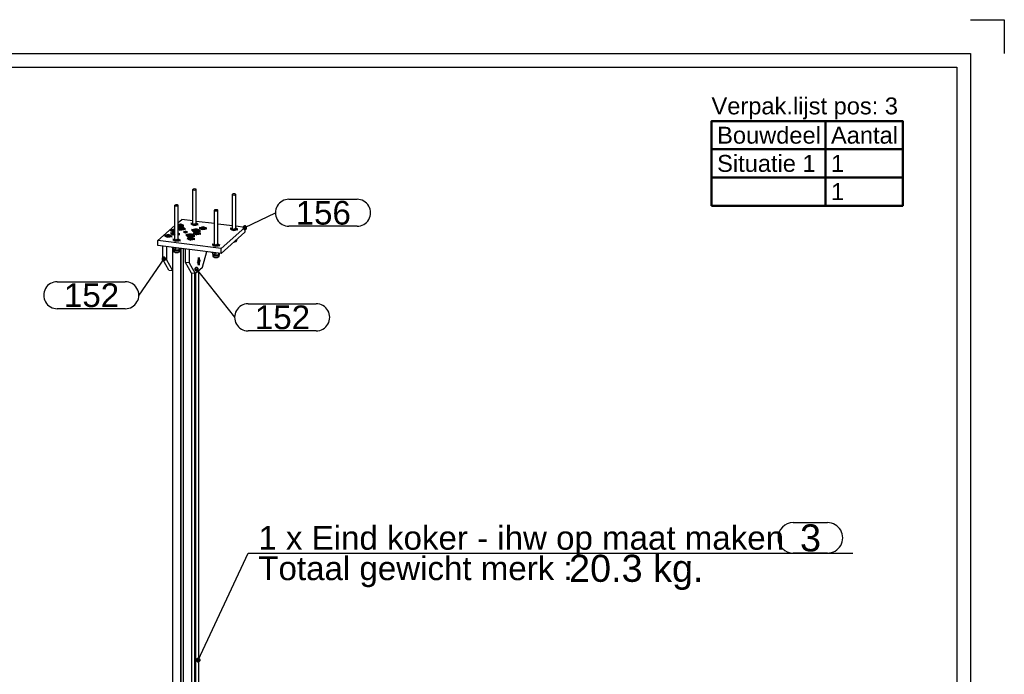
# Model space of a CAD drawing. Header units: millimetres. Extents: x -30 to 390, y -840 to -543.
# Tile 12 of 12: x 244 to 390, y -640 to -543. Entities that reach past the tile are written whole.
import ezdxf
from ezdxf.enums import TextEntityAlignment as Align

# ---------------------------------------------------------------- set-up
doc = ezdxf.new("R2010")
doc.units = ezdxf.units.MM
doc.linetypes.add('STRICHPUNKT2', pattern=[18.5, 10, -4, 0.5, -4])
doc.layers.get('0').update_dxf_attribs({"linetype": 'CONTINUOUS'})
for name, color, linetype in [('DIM49', 4, 'CONTINUOUS'), ('TXT_ALL', 7, 'CONTINUOUS'), ('TXT_DIM49', 2, 'CONTINUOUS'), ('TXT_YELLOW', 2, 'CONTINUOUS')]:
    doc.layers.add(name, color=color, linetype=linetype)
doc.layers.add('LE_ALL', color=7, linetype='CONTINUOUS', lineweight=50)
doc.styles.add('ARIAL', font='arial.ttf')

# ---------------------------------------------------------------- blocks, each defined once
blk = doc.blocks.new('VERPAK-P3_00006', base_point=(346.72, -570.58))
at = {"layer": 'LE_ALL', "color": 8}
for p, q in [((363.55, -558.08), (363.55, -570.58)), ((346.72, -562.25), (375, -562.25)), ((346.72, -566.41), (375, -566.41))]:
    blk.add_line(p, q, dxfattribs=at)
blk.add_lwpolyline([(346.72, -570.58), (375, -570.58), (375, -558.08), (346.72, -558.08)], close=True, dxfattribs=at)
at = {"layer": 'TXT_YELLOW', "style": 'ARIAL'}
blk.add_text('Verpak.lijst pos: 3', height=2.5, dxfattribs=at).set_placement((346.72, -557.08))
for s, p in [('Bouwdeel', (347.55, -560.16)), ('Aantal', (364.38, -560.16)), ('Situatie 1', (347.55, -564.33)), ('1', (364.38, -564.33)), ('1', (364.38, -568.5))]:
    blk.add_text(s, height=2.5, dxfattribs=at).set_placement(p, align=Align.MIDDLE_LEFT)
blk = doc.blocks.new('DINA3_00002', base_point=(383, -833.08))
for p, q in [((385, -548.08), (385, -835.08)), ((-23, -550.08), (383, -550.08)), ((383, -550.08), (383, -833.08))]:
    blk.add_line(p, q)
for points in [[(385, -543.08), (390, -543.08), (390, -548.08)], [(-25, -835.08), (-25, -548.08), (385, -548.08)]]:
    blk.add_lwpolyline(points)
blk.add_blockref('VERPAK-P3_00006', (346.72, -570.58))
blk = doc.blocks.new('_ZBL0004_00001')
blk.add_blockref('DINA3_00002', (383, -833.08))
blk = doc.blocks.new('SHAPE_00587', base_point=(270.85, -706.44))
at = {"layer": 'DIM49', "color": 3}
for p, q in [((276.73, -705.29), (286.79, -705.29)), ((271.11, -706.4), (270.59, -706.4)), ((270.64, -706.6), (271.05, -706.6)), ((270.96, -706.2), (270.74, -706.2)), ((270.85, -706.44), (274.73, -707.29)), ((286.79, -709.29), (276.73, -709.29))]:
    blk.add_line(p, q, dxfattribs=at)
blk.add_lwpolyline([(270.58, -706.45), (270.6, -706.52), (270.63, -706.58), (270.67, -706.63), (270.73, -706.67), (270.79, -706.7), (270.86, -706.7), (270.93, -706.69), (270.99, -706.66), (271.04, -706.62), (271.08, -706.56), (271.1, -706.5), (271.11, -706.43), (271.1, -706.36), (271.07, -706.3), (271.02, -706.24), (270.97, -706.21), (270.9, -706.18), (270.83, -706.18), (270.77, -706.19), (270.71, -706.22), (270.65, -706.26), (270.61, -706.32), (270.59, -706.38)], close=True, dxfattribs=at)
for centre, start_param, end_param in [((276.73, -707.29), 1.570796, 4.712389), ((286.79, -707.29), 4.712389, 7.853982)]:
    blk.add_ellipse(centre, major_axis=(2, 0), ratio=1, start_param=start_param, end_param=end_param, dxfattribs=at)
at = {"layer": 'TXT_ALL', "style": 'ARIAL'}
blk.add_text('100', height=3.5, dxfattribs=at).set_placement((277.73, -707.29), align=Align.MIDDLE_LEFT)
blk = doc.blocks.new('Profiel 60x60_00033', base_point=(268.64, -716.25))
for p, q in [((267.04, -576.74), (267.04, -716.9)), ((268.24, -576.88), (268.24, -717.05)), ((268.28, -576.88), (268.28, -717.02)), ((268.64, -576.93), (268.64, -717.1)), ((269.84, -580.55), (269.84, -717.25)), ((270.3, -580.6), (270.3, -716.85)), ((270.35, -580.61), (270.35, -716.71)), ((270.45, -580.58), (270.45, -716.72)), ((270.9, -580.18), (270.9, -716.32)), ((267.2, -716.92), (267.04, -716.9)), ((268.24, -717.05), (268.09, -717.03)), ((268.28, -717.02), (268.24, -717.05)), ((268.64, -716.91), (268.28, -716.86)), ((269.84, -717.25), (268.64, -717.1)), ((270.3, -716.85), (269.84, -717.25)), ((270.35, -716.64), (270.3, -716.63)), ((270.45, -716.72), (270.35, -716.71)), ((270.9, -716.32), (270.45, -716.72))]:
    blk.add_line(p, q)
for centre, start_param, end_param in [((268.63, -716.43), 3.141593, 5.520887), ((268.67, -716.4), 3.275624, 5.331132), ((268.63, -716.43), 2.333095, 3.141593)]:
    blk.add_ellipse(centre, major_axis=(0.132, -0.15), ratio=0.881917, start_param=start_param, end_param=end_param)
blk.add_blockref('SHAPE_00587', (270.85, -706.44))
blk = doc.blocks.new('_00035', base_point=(268.6, -716.46))
at = {"layer": 'LE_ALL', "color": 1, "linetype": 'STRICHPUNKT2'}
for q in [(268.63, -716.15), (268.63, -716.72)]:
    blk.add_line((268.63, -716.43), q, dxfattribs=at)
blk.add_lwpolyline([(268.6, -716.46), (268.63, -716.43), (268.35, -716.4)], dxfattribs=at)
blk = doc.blocks.new('_00034')
blk.add_blockref('_00035', (268.6, -716.46))
blk = doc.blocks.new('Profiel 60x60_00032')
for name, p in [('Profiel 60x60_00033', (268.64, -716.25)), ('_00034', (0, 0))]:
    blk.add_blockref(name, p)
blk = doc.blocks.new('SHAPE_00579', base_point=(277.74, -573.83))
at = {"layer": 'DIM49', "color": 3}
for p, q in [((284.25, -569.63), (294.32, -569.63)), ((277.74, -573.83), (282.25, -571.63)), ((278, -573.79), (277.48, -573.79)), ((277.94, -573.99), (277.53, -573.99)), ((277.85, -573.59), (277.63, -573.59)), ((294.32, -573.63), (284.25, -573.63))]:
    blk.add_line(p, q, dxfattribs=at)
blk.add_lwpolyline([(277.54, -574), (277.59, -574.05), (277.65, -574.08), (277.72, -574.09), (277.79, -574.09), (277.86, -574.07), (277.91, -574.03), (277.96, -573.98), (277.99, -573.91), (278, -573.85), (278, -573.78), (277.98, -573.71), (277.94, -573.66), (277.89, -573.61), (277.83, -573.58), (277.76, -573.57), (277.69, -573.57), (277.62, -573.59), (277.57, -573.63), (277.52, -573.68), (277.49, -573.74), (277.48, -573.81), (277.48, -573.88), (277.5, -573.94)], close=True, dxfattribs=at)
for centre, start_param, end_param in [((284.25, -571.63), 1.570796, 4.712389), ((294.32, -571.63), 4.712389, 7.853982)]:
    blk.add_ellipse(centre, major_axis=(2, 0), ratio=1, start_param=start_param, end_param=end_param, dxfattribs=at)
at = {"layer": 'TXT_ALL', "style": 'ARIAL'}
blk.add_text('156', height=3.5, dxfattribs=at).set_placement((285.25, -571.63), align=Align.MIDDLE_LEFT)
blk = doc.blocks.new('Brede Strip 15x200_00079', base_point=(273.24, -576.26))
for p, q in [((267.9, -573.07), (268.4, -572.63)), ((270.04, -572.83), (268.4, -572.63)), ((273.24, -573.24), (270.55, -572.9)), ((275.89, -573.57), (273.75, -573.3)), ((264.86, -575.74), (267.39, -573.52)), ((274.22, -576.92), (277.75, -573.8)), ((277.75, -574.51), (274.22, -577.63)), ((277.75, -573.8), (276.4, -573.63)), ((277.75, -573.8), (277.75, -574.51)), ((274.22, -576.92), (264.86, -575.74)), ((274.22, -577.63), (274.22, -576.92))]:
    blk.add_line(p, q)
blk.add_lwpolyline([(274.22, -577.63), (264.86, -576.45), (264.86, -575.74)])
for centre, major_axis, start_param, end_param in [((268.17, -573.49), (0.456, 0), 5.921818, 8.489868), ((270.3, -573.31), (0.45, 0), 2.173251, 3.141593), ((270.3, -573.31), (0.45, 0), 3.141593, 6.283185), ((270.3, -573.31), (0.45, 0), 0, 0.968342), ((266.4, -575.05), (0.456, 0), 5.921818, 9.786145), ((267.29, -574.27), (0.456, 0), 1.343259, 3.50296), ((267.44, -574.71), (0.568, 0), 1.659211, 3.50296), ((267.29, -574.27), (0.456, 0), 3.50296, 4.939927), ((267.44, -574.71), (0.568, 0), 3.50296, 4.623975), ((268.17, -573.49), (0.456, 0), 4.076502, 5.921818), ((268.28, -573.97), (0.568, 0), 5.921818, 8.586148), ((268.28, -573.97), (0.568, 0), 3.980222, 5.921818), ((267.44, -574.71), (0.568, 0), 5.921818, 6.911204), ((267.44, -574.71), (0.568, 0), 5.655166, 5.921818), ((268.97, -574.48), (0.2, 0), 0, 3.141593), ((268.97, -574.48), (0.2, 0), 3.141593, 6.283185), ((269.66, -574.99), (0.568, 0), 5.921818, 9.786145), ((270.5, -574.25), (0.568, 0), 5.921818, 9.786145), ((270.5, -574.25), (0.568, 0), 3.50296, 5.921818), ((270.65, -574.69), (0.456, 0), 5.921818, 9.786145), ((270.65, -574.69), (0.456, 0), 3.50296, 5.921818), ((271.54, -573.91), (0.456, 0), 5.921818, 9.786145), ((271.54, -573.91), (0.456, 0), 3.50296, 5.921818), ((276.14, -574.05), (0.45, 0), 2.173251, 3.141593), ((276.14, -574.05), (0.45, 0), 3.141593, 6.283185), ((276.14, -574.05), (0.45, 0), 0, 0.968342), ((266.4, -575.05), (0.456, 0), 3.50296, 5.921818), ((267.64, -575.65), (0.45, 0), 2.173251, 3.141593), ((267.64, -575.65), (0.45, 0), 3.141593, 6.283185), ((267.64, -575.65), (0.45, 0), 0, 0.968342), ((269.66, -574.99), (0.568, 0), 3.50296, 5.921818), ((269.77, -575.47), (0.456, 0), 5.921818, 9.786145), ((269.77, -575.47), (0.456, 0), 3.50296, 5.921818), ((273.49, -576.39), (0.45, 0), 2.173251, 3.141593), ((273.49, -576.39), (0.45, 0), 0, 0.968342), ((273.49, -576.39), (0.45, 0), 3.141593, 6.283185)]:
    blk.add_ellipse(centre, major_axis=major_axis, ratio=0.333333, start_param=start_param, end_param=end_param)
blk.add_blockref('SHAPE_00579', (277.74, -573.83))
blk = doc.blocks.new('_00081', base_point=(269.77, -575.33))
at = {"layer": 'LE_ALL', "color": 1, "linetype": 'STRICHPUNKT2'}
for p, q in [((268.17, -573.49), (268.38, -573.3)), ((268.17, -573.35), (268.17, -573.53)), ((270.04, -573.28), (269.73, -573.24)), ((270.3, -573.31), (270.08, -573.5)), ((270.3, -573.31), (270.86, -573.38)), ((266.4, -575.05), (266.62, -574.86)), ((267.29, -574.27), (266.72, -574.2)), ((267.39, -574.7), (266.77, -574.63)), ((267.29, -574.27), (267.07, -574.46)), ((267.39, -574.75), (267.19, -574.93)), ((267.29, -574.13), (267.29, -574.31)), ((267.29, -574.27), (267.39, -574.18)), ((267.29, -574.27), (267.39, -574.28)), ((268.17, -573.49), (267.9, -573.45)), ((268.28, -573.97), (267.9, -573.92)), ((267.9, -574.77), (268.11, -574.79)), ((268.17, -573.49), (267.96, -573.68)), ((268.28, -573.97), (268.03, -574.19)), ((268.17, -573.49), (268.74, -573.56)), ((268.28, -573.97), (268.53, -573.75)), ((268.28, -573.83), (268.28, -574.02)), ((268.28, -573.97), (268.95, -574.05)), ((268.97, -574.48), (268.69, -574.44)), ((268.97, -574.48), (268.86, -574.57)), ((268.97, -574.55), (268.97, -574.39)), ((268.97, -574.48), (269.08, -574.39)), ((268.97, -574.48), (269.25, -574.52)), ((269.66, -574.99), (269.92, -574.77)), ((269.66, -574.85), (269.66, -575.04)), ((270.5, -574.25), (269.83, -574.17)), ((270.65, -574.69), (270.09, -574.62)), ((270.5, -574.25), (270.25, -574.47)), ((270.65, -574.69), (270.44, -574.88)), ((270.5, -574.25), (270.75, -574.03)), ((270.5, -574.11), (270.5, -574.3)), ((270.5, -574.25), (271.17, -574.33)), ((270.65, -574.69), (270.87, -574.5)), ((270.65, -574.55), (270.65, -574.73)), ((270.65, -574.69), (271.22, -574.76)), ((271.54, -573.91), (270.97, -573.84)), ((271.54, -573.91), (271.32, -574.1)), ((271.54, -573.91), (271.75, -573.72)), ((271.54, -573.77), (271.54, -573.95)), ((271.54, -573.91), (272.1, -573.98)), ((275.89, -574.02), (275.58, -573.98)), ((276.14, -574.05), (275.93, -574.23)), ((276.14, -574.05), (276.7, -574.12)), ((266.4, -575.05), (265.84, -574.98)), ((266.4, -575.05), (266.19, -575.24)), ((266.4, -574.91), (266.4, -575.09)), ((266.4, -575.05), (266.97, -575.12)), ((267.39, -575.62), (267.08, -575.58)), ((267.64, -575.65), (267.43, -575.84)), ((267.64, -575.65), (268.21, -575.72)), ((269.66, -574.99), (268.99, -574.91)), ((269.77, -575.47), (269.2, -575.4)), ((269.66, -574.99), (269.41, -575.21)), ((269.77, -575.47), (269.56, -575.66)), ((269.66, -574.99), (270.33, -575.07)), ((269.77, -575.47), (269.98, -575.28)), ((269.77, -575.33), (269.77, -575.51)), ((269.77, -575.47), (270.34, -575.54)), ((273.24, -576.35), (272.93, -576.32)), ((273.49, -576.39), (273.28, -576.57)), ((273.49, -576.39), (274.05, -576.46))]:
    blk.add_line(p, q, dxfattribs=at)
blk = doc.blocks.new('_00080')
blk.add_blockref('_00081', (269.77, -575.33))
blk = doc.blocks.new('Brede Strip 15x200_00078')
for name, p in [('Brede Strip 15x200_00079', (273.24, -576.26)), ('_00080', (0, 0))]:
    blk.add_blockref(name, p)
blk = doc.blocks.new('Hoge dopmoer (DIN 1587)-M12_00085', base_point=(276.59, -575.54))
blk.add_arc((276.14, -575.52), 0.45, -95.4698, -1.711)
blk.add_ellipse((276.14, -575.52), major_axis=(0.45, 0), ratio=0.333333, start_param=5.662897, end_param=6.18074)
blk = doc.blocks.new('Hoge dopmoer (DIN 1587)-M12_00084')
blk.add_blockref('Hoge dopmoer (DIN 1587)-M12_00085', (276.59, -575.54))
blk = doc.blocks.new('Draadstang-M12x140_00087', base_point=(276.4, -568.92))
for p, q in [((275.89, -574.17), (275.89, -568.92)), ((276.4, -574.17), (276.4, -568.92))]:
    blk.add_line(p, q)
for start_param, end_param in [(0, 3.141593), (3.141593, 6.283185)]:
    blk.add_ellipse((276.14, -568.92), major_axis=(0.255, 0), ratio=0.333333, start_param=start_param, end_param=end_param)
blk = doc.blocks.new('Draadstang-M12x140_00086')
blk.add_blockref('Draadstang-M12x140_00087', (276.4, -568.92))
blk = doc.blocks.new('Montage_00083')
for name in ['Draadstang-M12x140_00086', 'Hoge dopmoer (DIN 1587)-M12_00084']:
    blk.add_blockref(name, (0, 0))
blk = doc.blocks.new('Carrosseriering M12 (ISO 7093 _ DIN 9021)_00090', base_point=(267.77, -576.82))
blk.add_ellipse((267.64, -576.51), major_axis=(0.925, 0), ratio=0.333333, start_param=3.85484, end_param=4.847204)
blk = doc.blocks.new('Carrosseriering M12 (ISO 7093 _ DIN 9021)_00089')
blk.add_blockref('Carrosseriering M12 (ISO 7093 _ DIN 9021)_00090', (267.77, -576.82))
blk = doc.blocks.new('Hoge dopmoer (DIN 1587)-M12_00092', base_point=(268.09, -577.12))
for p, q in [((267.13, -576.77), (267.13, -576.99)), ((267.13, -576.99), (267.3, -577.08)), ((267.19, -577.03), (267.19, -577.12)), ((267.3, -577.08), (267.46, -577.13)), ((267.46, -576.81), (267.46, -577.13)), ((267.46, -577.13), (267.72, -577.13)), ((267.72, -577.13), (267.97, -577.1)), ((267.97, -576.84), (267.97, -577.1)), ((267.97, -577.1), (268.07, -577.04)), ((268.07, -577.04), (268.16, -576.94)), ((268.16, -576.87), (268.16, -576.94))]:
    blk.add_line(p, q)
blk.add_lwpolyline([(268.09, -577.01), (268.09, -577.12, -1), (267.19, -577.12)], format="xyb")
blk.add_ellipse((267.64, -577.12), major_axis=(0.45, 0), ratio=0.333333, start_param=3.141593, end_param=6.283185)
blk = doc.blocks.new('Hoge dopmoer (DIN 1587)-M12_00091')
blk.add_blockref('Hoge dopmoer (DIN 1587)-M12_00092', (268.09, -577.12))
blk = doc.blocks.new('Draadstang-M12x140_00094', base_point=(267.9, -570.53))
for p, q in [((267.39, -575.77), (267.39, -570.53)), ((267.9, -575.77), (267.9, -570.53))]:
    blk.add_line(p, q)
for start_param, end_param in [(0, 3.141593), (3.141593, 6.283185)]:
    blk.add_ellipse((267.64, -570.53), major_axis=(0.255, 0), ratio=0.333333, start_param=start_param, end_param=end_param)
blk = doc.blocks.new('Draadstang-M12x140_00093')
blk.add_blockref('Draadstang-M12x140_00094', (267.9, -570.53))
blk = doc.blocks.new('Montage_00088')
for name in ['Draadstang-M12x140_00093', 'Carrosseriering M12 (ISO 7093 _ DIN 9021)_00089', 'Hoge dopmoer (DIN 1587)-M12_00091']:
    blk.add_blockref(name, (0, 0))
blk = doc.blocks.new('Draadstang-M12x140_00097', base_point=(270.55, -568.19))
for p, q in [((270.04, -573.43), (270.04, -568.19)), ((270.55, -573.43), (270.55, -568.19))]:
    blk.add_line(p, q)
for start_param, end_param in [(0, 3.141593), (3.141593, 6.283185)]:
    blk.add_ellipse((270.3, -568.19), major_axis=(0.255, 0), ratio=0.333333, start_param=start_param, end_param=end_param)
blk = doc.blocks.new('Draadstang-M12x140_00096')
blk.add_blockref('Draadstang-M12x140_00097', (270.55, -568.19))
blk = doc.blocks.new('Montage_00095')
blk.add_blockref('Draadstang-M12x140_00096', (0, 0))
blk = doc.blocks.new('Carrosseriering M12 (ISO 7093 _ DIN 9021)_00100', base_point=(273.62, -577.55))
blk.add_ellipse((273.49, -577.25), major_axis=(0.925, 0), ratio=0.333333, start_param=3.85484, end_param=4.847204)
blk = doc.blocks.new('Carrosseriering M12 (ISO 7093 _ DIN 9021)_00099')
blk.add_blockref('Carrosseriering M12 (ISO 7093 _ DIN 9021)_00100', (273.62, -577.55))
blk = doc.blocks.new('Hoge dopmoer (DIN 1587)-M12_00102', base_point=(273.94, -577.86))
for p, q in [((272.98, -577.51), (272.98, -577.73)), ((272.98, -577.73), (273.14, -577.81)), ((273.04, -577.77), (273.04, -577.86)), ((273.31, -577.55), (273.31, -577.86)), ((273.82, -577.58), (273.82, -577.84)), ((273.82, -577.84), (273.91, -577.77)), ((273.91, -577.77), (274, -577.67)), ((274, -577.6), (274, -577.67)), ((273.14, -577.81), (273.31, -577.86)), ((273.31, -577.86), (273.56, -577.87)), ((273.56, -577.87), (273.82, -577.84))]:
    blk.add_line(p, q)
blk.add_lwpolyline([(273.94, -577.75), (273.94, -577.86, -1), (273.04, -577.86)], format="xyb")
blk.add_ellipse((273.49, -577.86), major_axis=(0.45, 0), ratio=0.333333, start_param=3.141593, end_param=6.283185)
blk = doc.blocks.new('Hoge dopmoer (DIN 1587)-M12_00101')
blk.add_blockref('Hoge dopmoer (DIN 1587)-M12_00102', (273.94, -577.86))
blk = doc.blocks.new('Draadstang-M12x140_00104', base_point=(273.75, -571.26))
for p, q in [((273.24, -576.51), (273.24, -571.26)), ((273.75, -576.51), (273.75, -571.26))]:
    blk.add_line(p, q)
for start_param, end_param in [(0, 3.141593), (3.141593, 6.283185)]:
    blk.add_ellipse((273.49, -571.26), major_axis=(0.255, 0), ratio=0.333333, start_param=start_param, end_param=end_param)
blk = doc.blocks.new('Draadstang-M12x140_00103')
blk.add_blockref('Draadstang-M12x140_00104', (273.75, -571.26))
blk = doc.blocks.new('Montage_00098')
for name in ['Draadstang-M12x140_00103', 'Carrosseriering M12 (ISO 7093 _ DIN 9021)_00099', 'Hoge dopmoer (DIN 1587)-M12_00101']:
    blk.add_blockref(name, (0, 0))
blk = doc.blocks.new('Montage voetplaat_00082')
for name in ['Montage_00095', 'Montage_00083', 'Montage_00088', 'Montage_00098']:
    blk.add_blockref(name, (0, 0))
blk = doc.blocks.new('Verzonken kopbout (DIN 7991_ISO 10642)-M10x30_00107', base_point=(268.41, -573.93))
for p, q in [((268.25, -574.02), (268.25, -573.91)), ((268.41, -574), (268.41, -573.93)), ((268.78, -574.03), (268.78, -573.97))]:
    blk.add_line(p, q)
blk.add_lwpolyline([(268.41, -573.93), (268.25, -573.91), (268.12, -573.95), (268.15, -574.01), (268.31, -574.03), (268.44, -573.99)], close=True)
for centre, start_param, end_param in [((268.28, -573.97), 6.283185, 8.71688), ((268.28, -573.97), 3.84949, 6.283185), ((268.28, -574.03), 6.020257, 6.283185)]:
    blk.add_ellipse(centre, major_axis=(0.5, 0), ratio=0.333333, start_param=start_param, end_param=end_param)
blk = doc.blocks.new('Verzonken kopbout (DIN 7991_ISO 10642)-M10x30_00106')
blk.add_blockref('Verzonken kopbout (DIN 7991_ISO 10642)-M10x30_00107', (268.41, -573.93))
blk = doc.blocks.new('Verzonken kopbout (DIN 7991_ISO 10642)-M10x30_00109', base_point=(269.8, -574.95))
for p, q in [((269.16, -575.05), (269.16, -574.99)), ((269.63, -575.04), (269.63, -574.93)), ((269.8, -575.02), (269.8, -574.95)), ((270.16, -575.05), (270.16, -574.99))]:
    blk.add_line(p, q)
blk.add_lwpolyline([(269.8, -574.95), (269.63, -574.93), (269.5, -574.97), (269.53, -575.03), (269.69, -575.05), (269.82, -575.01)], close=True)
for centre, start_param, end_param in [((269.66, -574.99), 0, 3.141593), ((269.66, -574.99), 3.141593, 6.283185), ((269.66, -575.05), 3.141593, 3.404521), ((269.66, -575.05), 6.020257, 6.283185)]:
    blk.add_ellipse(centre, major_axis=(0.5, 0), ratio=0.333333, start_param=start_param, end_param=end_param)
blk = doc.blocks.new('Verzonken kopbout (DIN 7991_ISO 10642)-M10x30_00108')
blk.add_blockref('Verzonken kopbout (DIN 7991_ISO 10642)-M10x30_00109', (269.8, -574.95))
blk = doc.blocks.new('Verzonken kopbout (DIN 7991_ISO 10642)-M10x30_00111', base_point=(267.39, -574.66))
for p, q in [((266.94, -574.77), (266.94, -574.71)), ((267.94, -574.77), (267.94, -574.71))]:
    blk.add_line(p, q)
blk.add_lwpolyline([(267.39, -574.66), (267.28, -574.69), (267.31, -574.75), (267.39, -574.76)])
for centre, start_param, end_param in [((267.44, -574.71), 1.671318, 3.141593), ((267.44, -574.71), 3.141593, 4.611868), ((267.44, -574.77), 3.141593, 3.404521), ((267.44, -574.71), 6.283185, 6.686798), ((267.44, -574.71), 5.879572, 6.283185), ((267.44, -574.77), 6.020257, 6.283185)]:
    blk.add_ellipse(centre, major_axis=(0.5, 0), ratio=0.333333, start_param=start_param, end_param=end_param)
blk = doc.blocks.new('Verzonken kopbout (DIN 7991_ISO 10642)-M10x30_00110')
blk.add_blockref('Verzonken kopbout (DIN 7991_ISO 10642)-M10x30_00111', (267.39, -574.66))
blk = doc.blocks.new('Verzonken kopbout (DIN 7991_ISO 10642)-M10x30_00113', base_point=(270.63, -574.21))
for p, q in [((270, -574.31), (270, -574.25)), ((270.47, -574.3), (270.47, -574.19)), ((270.63, -574.28), (270.63, -574.21)), ((271, -574.31), (271, -574.25))]:
    blk.add_line(p, q)
blk.add_lwpolyline([(270.63, -574.21), (270.47, -574.19), (270.34, -574.23), (270.37, -574.29), (270.53, -574.31), (270.66, -574.27)], close=True)
for centre, start_param, end_param in [((270.5, -574.25), 0, 3.141593), ((270.5, -574.25), 3.141593, 6.283185), ((270.5, -574.31), 3.141593, 3.404521), ((270.5, -574.31), 6.020257, 6.283185)]:
    blk.add_ellipse(centre, major_axis=(0.5, 0), ratio=0.333333, start_param=start_param, end_param=end_param)
blk = doc.blocks.new('Verzonken kopbout (DIN 7991_ISO 10642)-M10x30_00112')
blk.add_blockref('Verzonken kopbout (DIN 7991_ISO 10642)-M10x30_00113', (270.63, -574.21))
blk = doc.blocks.new('Montage voetplaat_00105')
for name in ['Verzonken kopbout (DIN 7991_ISO 10642)-M10x30_00110', 'Verzonken kopbout (DIN 7991_ISO 10642)-M10x30_00106', 'Verzonken kopbout (DIN 7991_ISO 10642)-M10x30_00108', 'Verzonken kopbout (DIN 7991_ISO 10642)-M10x30_00112']:
    blk.add_blockref(name, (0, 0))
blk = doc.blocks.new('Voetplaat + montage_00077')
for name in ['Montage voetplaat_00082', 'Brede Strip 15x200_00078', 'Montage voetplaat_00105']:
    blk.add_blockref(name, (0, 0))
blk = doc.blocks.new('SHAPE_00585', base_point=(265.76, -578.46))
at = {"layer": 'DIM49', "color": 3}
for p, q in [((265.76, -578.46), (262.06, -583.82)), ((265.5, -578.42), (266.02, -578.42)), ((265.55, -578.62), (265.97, -578.62)), ((265.65, -578.22), (265.87, -578.22)), ((250, -581.82), (260.06, -581.82)), ((260.06, -585.82), (250, -585.82))]:
    blk.add_line(p, q, dxfattribs=at)
blk.add_lwpolyline([(265.85, -578.21), (265.78, -578.19), (265.71, -578.2), (265.65, -578.22), (265.59, -578.26), (265.54, -578.31), (265.51, -578.37), (265.5, -578.44), (265.5, -578.51), (265.52, -578.57), (265.56, -578.63), (265.61, -578.67), (265.67, -578.71), (265.74, -578.72), (265.81, -578.72), (265.87, -578.7), (265.93, -578.66), (265.98, -578.61), (266.01, -578.55), (266.02, -578.48), (266.02, -578.41), (266, -578.34), (265.96, -578.29), (265.91, -578.24)], close=True, dxfattribs=at)
for centre, start_param, end_param in [((250, -583.82), 1.570796, 4.712389), ((260.06, -583.82), 4.712389, 7.853982)]:
    blk.add_ellipse(centre, major_axis=(2, 0), ratio=1, start_param=start_param, end_param=end_param, dxfattribs=at)
at = {"layer": 'TXT_ALL', "style": 'ARIAL'}
blk.add_text('152', height=3.5, dxfattribs=at).set_placement((251, -583.82), align=Align.MIDDLE_LEFT)
blk = doc.blocks.new('Plaatwerk D_ 12_00129', base_point=(265.59, -578.54))
for p, q in [((265.59, -578.54), (265.59, -576.54)), ((265.59, -578.54), (266.15, -578.61)), ((266.48, -580.12), (265.59, -578.54)), ((266.48, -580.12), (267.04, -580.19))]:
    blk.add_line(p, q)
blk.add_lwpolyline([(266.15, -576.61), (266.15, -578.61), (267.04, -580.19)])
blk.add_blockref('SHAPE_00585', (265.76, -578.46))
blk = doc.blocks.new('Plaatwerk D_ 12_00128')
blk.add_blockref('Plaatwerk D_ 12_00129', (265.59, -578.54))
blk = doc.blocks.new('SHAPE_00581', base_point=(270.59, -579.97))
at = {"layer": 'DIM49', "color": 3}
for p, q in [((270.33, -579.93), (270.85, -579.93)), ((270.38, -580.13), (270.79, -580.13)), ((270.7, -579.73), (270.48, -579.73)), ((270.59, -579.97), (276.22, -587.09)), ((278.22, -585.09), (288.28, -585.09)), ((288.28, -589.09), (278.22, -589.09))]:
    blk.add_line(p, q, dxfattribs=at)
blk.add_lwpolyline([(270.38, -579.81), (270.34, -579.87), (270.33, -579.94), (270.33, -580.01), (270.35, -580.08), (270.38, -580.13), (270.43, -580.18), (270.49, -580.22), (270.56, -580.23), (270.63, -580.23), (270.69, -580.21), (270.75, -580.18), (270.8, -580.13), (270.83, -580.07), (270.85, -580), (270.85, -579.93), (270.83, -579.87), (270.79, -579.81), (270.74, -579.76), (270.68, -579.73), (270.62, -579.71), (270.55, -579.71), (270.48, -579.73), (270.42, -579.76)], close=True, dxfattribs=at)
for centre, start_param, end_param in [((278.22, -587.09), 1.570796, 4.712389), ((288.28, -587.09), 4.712389, 7.853982)]:
    blk.add_ellipse(centre, major_axis=(2, 0), ratio=1, start_param=start_param, end_param=end_param, dxfattribs=at)
at = {"layer": 'TXT_ALL', "style": 'ARIAL'}
blk.add_text('152', height=3.5, dxfattribs=at).set_placement((279.22, -587.09), align=Align.MIDDLE_LEFT)
blk = doc.blocks.new('Plaatwerk D_ 12_00131', base_point=(270.83, -579.25))
for p, q in [((271.46, -579.68), (272.12, -577.37)), ((269.84, -580.55), (268.96, -578.97)), ((269.52, -579.04), (270.4, -580.62)), ((270.4, -580.62), (269.84, -580.55)), ((270.4, -580.62), (271.46, -579.68))]:
    blk.add_line(p, q)
blk.add_lwpolyline([(269.52, -577.04), (269.52, -579.04), (268.96, -578.97), (268.96, -576.97)])
for start_param, end_param in [(3.50296, 5.921818), (5.921818, 9.786145)]:
    blk.add_ellipse((270.93, -578.83), major_axis=(-0.057, -0.453), ratio=0.333333, start_param=start_param, end_param=end_param)
blk.add_blockref('SHAPE_00581', (270.59, -579.97))
blk = doc.blocks.new('_00133', base_point=(271.07, -578.85))
at = {"layer": 'LE_ALL', "color": 1, "linetype": 'STRICHPUNKT2'}
for p, q in [((270.93, -578.83), (270.72, -579.02)), ((271.07, -578.85), (270.89, -578.82)), ((270.93, -578.83), (270.93, -578.26)), ((270.93, -578.83), (271.15, -578.64)), ((270.93, -578.83), (270.93, -579.4))]:
    blk.add_line(p, q, dxfattribs=at)
blk = doc.blocks.new('_00132')
blk.add_blockref('_00133', (271.07, -578.85))
blk = doc.blocks.new('Plaatwerk D_ 12_00130')
for name, p in [('Plaatwerk D_ 12_00131', (270.83, -579.25)), ('_00132', (0, 0))]:
    blk.add_blockref(name, p)
blk = doc.blocks.new('Verzonken kopbout (DIN 7991_ISO 10642)-M8x25_00136', base_point=(268.26, -573.53))
for p, q in [((268.22, -573.53), (268.22, -573.44)), ((268.08, -573.52), (268.08, -573.45)), ((268.57, -573.53), (268.57, -573.49))]:
    blk.add_line(p, q)
blk.add_lwpolyline([(268.26, -573.53), (268.31, -573.48), (268.22, -573.44), (268.08, -573.45), (268.03, -573.5), (268.12, -573.53)], close=True)
for centre, start_param, end_param in [((268.17, -573.49), 0, 2.315028), ((268.17, -573.49), 3.968157, 6.283185), ((268.17, -573.53), 6.005899, 6.283185)]:
    blk.add_ellipse(centre, major_axis=(0.4, 0), ratio=0.333333, start_param=start_param, end_param=end_param)
blk = doc.blocks.new('Verzonken kopbout (DIN 7991_ISO 10642)-M8x25_00135')
blk.add_blockref('Verzonken kopbout (DIN 7991_ISO 10642)-M8x25_00136', (268.26, -573.53))
blk = doc.blocks.new('Verzonken kopbout (DIN 7991_ISO 10642)-M8x25_00138', base_point=(267.38, -574.31))
for p, q in [((266.89, -574.31), (266.89, -574.27)), ((267.2, -574.3), (267.2, -574.23)), ((267.34, -574.31), (267.34, -574.22)), ((267.38, -574.31), (267.39, -574.29))]:
    blk.add_line(p, q)
blk.add_lwpolyline([(267.39, -574.24), (267.34, -574.22), (267.2, -574.23), (267.14, -574.28), (267.24, -574.31), (267.38, -574.31)])
for centre, start_param, end_param in [((267.29, -574.27), 1.310568, 3.141593), ((267.29, -574.27), 3.141593, 4.972618), ((267.29, -574.31), 3.141593, 3.418879)]:
    blk.add_ellipse(centre, major_axis=(0.4, 0), ratio=0.333333, start_param=start_param, end_param=end_param)
blk = doc.blocks.new('Verzonken kopbout (DIN 7991_ISO 10642)-M8x25_00137')
blk.add_blockref('Verzonken kopbout (DIN 7991_ISO 10642)-M8x25_00138', (267.38, -574.31))
blk = doc.blocks.new('Verzonken kopbout (DIN 7991_ISO 10642)-M8x25_00140', base_point=(266.49, -575.08))
for p, q in [((266, -575.09), (266, -575.05)), ((266.31, -575.08), (266.31, -575.01)), ((266.45, -575.09), (266.45, -575)), ((266.8, -575.09), (266.8, -575.05))]:
    blk.add_line(p, q)
blk.add_lwpolyline([(266.49, -575.08), (266.55, -575.04), (266.45, -575), (266.31, -575.01), (266.26, -575.06), (266.35, -575.09)], close=True)
for centre, start_param, end_param in [((266.4, -575.05), 6.283185, 9.424778), ((266.4, -575.05), 3.141593, 6.283185), ((266.4, -575.09), 3.141593, 3.418879), ((266.4, -575.09), 6.005899, 6.283185)]:
    blk.add_ellipse(centre, major_axis=(0.4, 0), ratio=0.333333, start_param=start_param, end_param=end_param)
blk = doc.blocks.new('Verzonken kopbout (DIN 7991_ISO 10642)-M8x25_00139')
blk.add_blockref('Verzonken kopbout (DIN 7991_ISO 10642)-M8x25_00140', (266.49, -575.08))
blk = doc.blocks.new('Montage_00134')
for name in ['Verzonken kopbout (DIN 7991_ISO 10642)-M8x25_00135', 'Verzonken kopbout (DIN 7991_ISO 10642)-M8x25_00137', 'Verzonken kopbout (DIN 7991_ISO 10642)-M8x25_00139']:
    blk.add_blockref(name, (0, 0))
blk = doc.blocks.new('Verzonken kopbout (DIN 7991_ISO 10642)-M8x25_00143', base_point=(271.45, -573.88))
for p, q in [((271.14, -573.96), (271.14, -573.91)), ((271.45, -573.94), (271.45, -573.88)), ((271.59, -573.95), (271.59, -573.87)), ((271.94, -573.96), (271.94, -573.91))]:
    blk.add_line(p, q)
blk.add_lwpolyline([(271.45, -573.88), (271.4, -573.92), (271.49, -573.96), (271.63, -573.95), (271.68, -573.9), (271.59, -573.87)], close=True)
for centre, start_param, end_param in [((271.54, -573.91), 0, 3.141593), ((271.54, -573.91), 3.141593, 6.283185), ((271.54, -573.96), 3.141593, 3.418879), ((271.54, -573.96), 6.005899, 6.283185)]:
    blk.add_ellipse(centre, major_axis=(0.4, 0), ratio=0.333333, start_param=start_param, end_param=end_param)
blk = doc.blocks.new('Verzonken kopbout (DIN 7991_ISO 10642)-M8x25_00142')
blk.add_blockref('Verzonken kopbout (DIN 7991_ISO 10642)-M8x25_00143', (271.45, -573.88))
blk = doc.blocks.new('Verzonken kopbout (DIN 7991_ISO 10642)-M8x25_00145', base_point=(270.56, -574.65))
for p, q in [((270.25, -574.74), (270.25, -574.69)), ((270.56, -574.72), (270.56, -574.65)), ((270.71, -574.73), (270.71, -574.65)), ((271.05, -574.74), (271.05, -574.69))]:
    blk.add_line(p, q)
blk.add_lwpolyline([(270.56, -574.65), (270.51, -574.7), (270.6, -574.74), (270.75, -574.73), (270.8, -574.68), (270.71, -574.65)], close=True)
for centre, start_param, end_param in [((270.65, -574.69), 0, 3.141593), ((270.65, -574.69), 3.141593, 6.283185), ((270.65, -574.74), 3.141593, 3.418879), ((270.65, -574.74), 6.005899, 6.283185)]:
    blk.add_ellipse(centre, major_axis=(0.4, 0), ratio=0.333333, start_param=start_param, end_param=end_param)
blk = doc.blocks.new('Verzonken kopbout (DIN 7991_ISO 10642)-M8x25_00144')
blk.add_blockref('Verzonken kopbout (DIN 7991_ISO 10642)-M8x25_00145', (270.56, -574.65))
blk = doc.blocks.new('Verzonken kopbout (DIN 7991_ISO 10642)-M8x25_00147', base_point=(269.68, -575.43))
for p, q in [((269.37, -575.52), (269.37, -575.47)), ((269.68, -575.5), (269.68, -575.43)), ((269.82, -575.51), (269.82, -575.43)), ((270.17, -575.52), (270.17, -575.47))]:
    blk.add_line(p, q)
blk.add_lwpolyline([(269.68, -575.43), (269.63, -575.48), (269.72, -575.52), (269.86, -575.51), (269.91, -575.46), (269.82, -575.43)], close=True)
for centre, start_param, end_param in [((269.77, -575.47), 6.283185, 9.424778), ((269.77, -575.47), 3.141593, 6.283185), ((269.77, -575.52), 3.141593, 3.418879), ((269.77, -575.52), 6.005899, 6.283185)]:
    blk.add_ellipse(centre, major_axis=(0.4, 0), ratio=0.333333, start_param=start_param, end_param=end_param)
blk = doc.blocks.new('Verzonken kopbout (DIN 7991_ISO 10642)-M8x25_00146')
blk.add_blockref('Verzonken kopbout (DIN 7991_ISO 10642)-M8x25_00147', (269.68, -575.43))
blk = doc.blocks.new('Montage_00141')
for name in ['Verzonken kopbout (DIN 7991_ISO 10642)-M8x25_00144', 'Verzonken kopbout (DIN 7991_ISO 10642)-M8x25_00142', 'Verzonken kopbout (DIN 7991_ISO 10642)-M8x25_00146']:
    blk.add_blockref(name, (0, 0))
blk = doc.blocks.new('Verzonken kopbout (DIN 7991_ISO 10642)-M8x20_00153', base_point=(270.98, -578.86))
for p, q in [((270.84, -579.22), (270.88, -579.23)), ((270.89, -578.85), (270.98, -578.86)), ((270.93, -578.71), (270.98, -578.72))]:
    blk.add_line(p, q)
blk.add_lwpolyline([(270.98, -578.86), (270.98, -578.72), (270.93, -578.69), (270.89, -578.8), (270.89, -578.94), (270.93, -578.96)], close=True)
blk.add_lwpolyline([(270.94, -578.43), (270.98, -578.43)])
for centre, start_param, end_param in [((270.93, -578.83), 3.141593, 6.283185), ((270.89, -578.82), 6.005899, 6.283185), ((270.93, -578.83), 6.283185, 9.424778), ((270.89, -578.82), 3.141593, 3.418879)]:
    blk.add_ellipse(centre, major_axis=(-0.05, -0.397), ratio=0.333333, start_param=start_param, end_param=end_param)
blk = doc.blocks.new('Verzonken kopbout (DIN 7991_ISO 10642)-M8x20_00152')
blk.add_blockref('Verzonken kopbout (DIN 7991_ISO 10642)-M8x20_00153', (270.98, -578.86))
blk = doc.blocks.new('Montage baluster_00151')
blk.add_blockref('Verzonken kopbout (DIN 7991_ISO 10642)-M8x20_00152', (0, 0))
blk = doc.blocks.new('Schoren + montage_00127')
for name in ['Montage_00134', 'Montage_00141', 'Plaatwerk D_ 12_00128', 'Plaatwerk D_ 12_00130', 'Montage baluster_00151']:
    blk.add_blockref(name, (0, 0))
blk = doc.blocks.new('Eind koker - ihw op maat maken_00031')
for name in ['Voetplaat + montage_00077', 'Schoren + montage_00127', 'Profiel 60x60_00032']:
    blk.add_blockref(name, (0, 0))
blk = doc.blocks.new('_A3D0010_00030')
blk.add_blockref('Eind koker - ihw op maat maken_00031', (0, 0))
blk = doc.blocks.new('_ANS0010_00029')
blk.add_blockref('_A3D0010_00030', (0, 0))
blk = doc.blocks.new('SHAPE_00577', base_point=(270.85, -637.77))
at = {"layer": 'DIM49', "color": 3}
for p, q in [((358.8, -617.45), (363.87, -617.45)), ((270.85, -637.77), (278.23, -621.95)), ((278.23, -621.95), (367.62, -621.95)), ((363.87, -621.95), (358.8, -621.95)), ((271.11, -637.73), (270.59, -637.73)), ((271.06, -637.93), (270.64, -637.93)), ((270.96, -637.53), (270.74, -637.53))]:
    blk.add_line(p, q, dxfattribs=at)
blk.add_lwpolyline([(270.8, -638.03), (270.87, -638.03), (270.94, -638.02), (271, -637.98), (271.05, -637.94), (271.09, -637.88), (271.11, -637.81), (271.11, -637.75), (271.1, -637.68), (271.07, -637.62), (271.02, -637.57), (270.96, -637.53), (270.9, -637.51), (270.83, -637.51), (270.76, -637.52), (270.7, -637.55), (270.65, -637.6), (270.61, -637.66), (270.59, -637.72), (270.59, -637.79), (270.6, -637.86), (270.63, -637.92), (270.68, -637.97), (270.74, -638.01)], close=True, dxfattribs=at)
for centre, start_param, end_param in [((358.8, -619.7), 3.141593, 6.283185), ((363.87, -619.7), 0, 3.141593)]:
    blk.add_ellipse(centre, major_axis=(0, -2.25), ratio=1, start_param=start_param, end_param=end_param, dxfattribs=at)
at = {"layer": 'TXT_ALL', "color": 1, "style": 'ARIAL'}
for s, height, p in [('1 x Eind koker - ihw op maat maken', 3.5, (279.73, -619.7)), ('3', 4, (359.8, -619.7))]:
    blk.add_text(s, height=height, dxfattribs=at).set_placement(p, align=Align.MIDDLE_LEFT)
at = {"layer": 'TXT_ALL', "style": 'ARIAL'}
blk.add_text('20.3 kg.', height=4, dxfattribs=at).set_placement((325.66, -624.2), align=Align.MIDDLE_LEFT)
at = {"layer": 'TXT_DIM49', "style": 'ARIAL'}
blk.add_text('Totaal gewicht merk :', height=3.5, dxfattribs=at).set_placement((279.73, -624.2), align=Align.MIDDLE_LEFT)
blk = doc.blocks.new('PART_2008_00576')
blk.add_blockref('SHAPE_00577', (270.85, -637.77))
blk = doc.blocks.new('VIEW_10_00575')
blk.add_blockref('PART_2008_00576', (0, 0))
blk = doc.blocks.new('DVI_FIGURE_00574')
blk.add_blockref('VIEW_10_00575', (0, 0))

msp = doc.modelspace()

# ---------------------------------------------------------------- block references
for name in ['_ZBL0004_00001', '_ANS0010_00029', 'DVI_FIGURE_00574']:
    msp.add_blockref(name, (0, 0))

doc.saveas('drawing.dxf')
